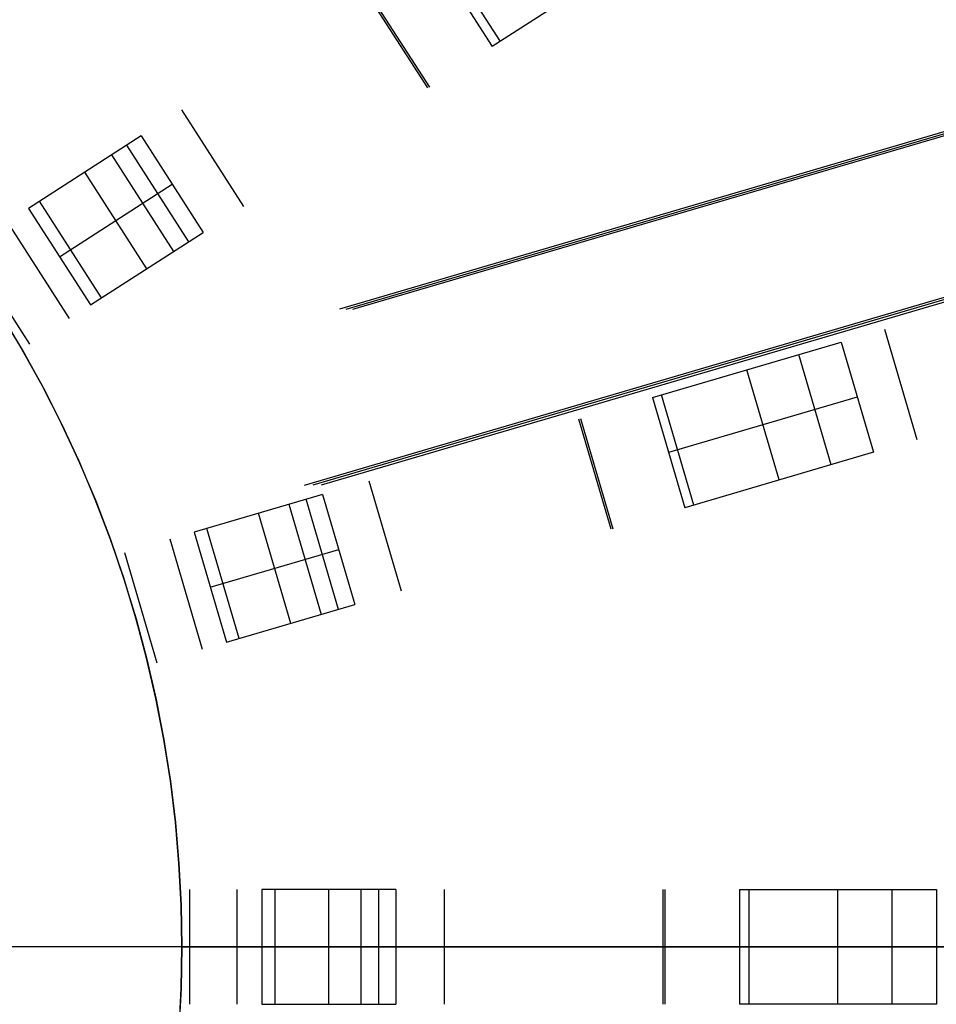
# Model space of a CAD drawing. Header units: millimetres. Extents: x 453 to 1057, y -213 to 387.
# Tile 14 of 17: x 863 to 959, y 81 to 184. Entities that reach past the tile are written whole.
import ezdxf

# ---------------------------------------------------------------- set-up
doc = ezdxf.new("R2010")
doc.units = ezdxf.units.MM

msp = doc.modelspace()

# ---------------------------------------------------------------- linework, layer by layer
at = {"extrusion": (-0.302704, 0.907452, 0.29138)}
for points in [[(-1032.23, -93.04), (-889.98, 31.21)], [(-891.46, 32.91), (-1033.71, -91.35)], [(-892.94, 34.6), (-1035.19, -89.65)]]:
    msp.add_lwpolyline(points, dxfattribs=at)
at = {"extrusion": (-4e-05, 5.75113e-06, 1)}
for points in [[(635.09, 122.22), (636.39, 126.38), (637.83, 130.49), (639.41, 134.54), (641.14, 138.54), (643, 142.47), (645, 146.34), (647.13, 150.14), (649.4, 153.85), (651.79, 157.49), (654.31, 161.04), (656.95, 164.51), (659.7, 167.87), (662.58, 171.14), (665.56, 174.31), (668.66, 177.37), (671.86, 180.33), (675.16, 183.17), (678.55, 185.89), (682.04, 188.49), (685.62, 190.97), (689.28, 193.33), (693.03, 195.55), (696.84, 197.64), (700.73, 199.6), (704.69, 201.42), (708.7, 203.11), (712.77, 204.65), (716.89, 206.05), (721.06, 207.31), (725.27, 208.42), (729.52, 209.38), (733.79, 210.19), (738.1, 210.86), (742.42, 211.37), (746.76, 211.73), (751.11, 211.95), (755.46, 212.01), (759.81, 211.92), (764.16, 211.67), (768.49, 211.28), (772.81, 210.74), (777.11, 210.04), (781.38, 209.2), (785.62, 208.21), (789.82, 207.07), (793.98, 205.78), (798.09, 204.35), (802.15, 202.78), (806.16, 201.07), (810.1, 199.22), (813.97, 197.24), (817.77, 195.12), (821.5, 192.87), (825.15, 190.49), (828.71, 187.98), (832.18, 185.35), (835.56, 182.61), (838.84, 179.75), (842.02, 176.77), (845.09, 173.69), (848.05, 170.5), (850.9, 167.21), (853.64, 163.82), (856.25, 160.34), (858.75, 156.77), (861.11, 153.12), (863.35, 149.38), (865.46, 145.57), (867.43, 141.69), (869.26, 137.74), (870.96, 133.74), (872.52, 129.67), (873.93, 125.55), (875.2, 121.39), (876.33, 117.18), (877.3, 112.94), (878.13, 108.67), (878.81, 104.37), (879.34, 100.05), (879.72, 95.71), (879.95, 91.36), (880.02, 87.01)], [(880.02, 87.01), (879.95, 82.68), (879.72, 78.36), (879.35, 74.05), (878.83, 69.75), (878.16, 65.48), (877.34, 61.23), (876.37, 57.01), (875.26, 52.83), (874.01, 48.69), (872.61, 44.59), (871.07, 40.55), (869.39, 36.56), (867.58, 32.63), (865.63, 28.77), (863.55, 24.98), (861.33, 21.26), (858.99, 17.62), (856.53, 14.06), (853.95, 10.59), (851.24, 7.21), (848.42, 3.93), (845.49, 0.75), (842.45, -2.33), (839.31, -5.3), (836.06, -8.17), (832.72, -10.91), (829.28, -13.54), (825.76, -16.05), (822.15, -18.44), (818.46, -20.7), (814.69, -22.83), (810.85, -24.83), (806.95, -26.7), (802.98, -28.42), (798.96, -30.02), (794.88, -31.47), (790.76, -32.77), (786.59, -33.94), (782.39, -34.96), (778.15, -35.83), (773.88, -36.56), (769.59, -37.14), (765.29, -37.57), (760.97, -37.85), (756.65, -37.98), (752.32, -37.96), (748, -37.79), (743.68, -37.48), (739.38, -37.01), (735.1, -36.39), (730.84, -35.63), (726.61, -34.72), (722.41, -33.66), (718.25, -32.46), (714.14, -31.12), (710.08, -29.63), (706.07, -28.01), (702.11, -26.24), (698.23, -24.34), (694.41, -22.31), (690.66, -20.15), (686.99, -17.86), (683.4, -15.44), (679.9, -12.9), (676.48, -10.24), (673.17, -7.46), (669.95, -4.57), (666.83, -1.57), (663.81, 1.53), (660.91, 4.74), (658.12, 8.05), (655.44, 11.45), (652.89, 14.94), (650.46, 18.52), (648.15, 22.18), (645.97, 25.92), (643.92, 29.73), (642, 33.61), (640.22, 37.55), (638.58, 41.56), (637.08, 45.61), (635.71, 49.72), (634.5, 53.87), (633.42, 58.06), (632.49, 62.29), (631.71, 66.55), (631.08, 70.83), (630.59, 75.13), (630.25, 79.44), (630.07, 83.76), (630.03, 88.09), (630.14, 92.42), (630.4, 96.73), (630.81, 101.04), (631.37, 105.33), (632.08, 109.6), (632.94, 113.84), (633.94, 118.05), (635.09, 122.22)]]:
    msp.add_lwpolyline(points, dxfattribs=at)
at = {"extrusion": (4e-05, -5.75113e-06, 1)}
for points in [[(880.04, 87.01), (879.96, 91.36), (879.73, 95.71), (879.36, 100.04), (878.83, 104.36), (878.15, 108.66), (877.32, 112.94), (876.34, 117.18), (875.22, 121.39), (873.95, 125.55), (872.53, 129.67), (870.97, 133.73), (869.28, 137.74), (867.44, 141.69), (865.47, 145.57), (863.36, 149.38), (861.12, 153.11), (858.76, 156.77), (856.27, 160.34), (853.65, 163.82), (850.92, 167.21), (848.07, 170.5), (845.1, 173.69), (842.03, 176.77), (838.85, 179.74), (835.57, 182.61), (832.19, 185.35), (828.72, 187.98), (825.16, 190.48), (821.51, 192.86), (817.79, 195.11), (813.99, 197.23), (810.11, 199.22), (806.17, 201.07), (802.17, 202.78), (798.11, 204.35), (793.99, 205.78), (789.84, 207.06), (785.63, 208.2), (781.39, 209.2), (777.12, 210.04), (772.83, 210.73), (768.51, 211.28), (764.17, 211.67), (759.82, 211.91), (755.47, 212.01), (751.12, 211.94), (746.77, 211.73), (742.43, 211.37), (738.11, 210.85), (733.81, 210.19), (729.53, 209.38), (725.28, 208.41), (721.08, 207.3), (716.91, 206.05), (712.78, 204.65), (708.71, 203.11), (704.7, 201.42), (700.75, 199.6), (696.86, 197.64), (693.04, 195.55), (689.3, 193.32), (685.64, 190.97), (682.06, 188.49), (678.57, 185.89), (675.17, 183.16), (671.87, 180.33), (668.67, 177.37), (665.58, 174.31), (662.59, 171.14), (659.72, 167.87), (656.96, 164.5), (654.32, 161.04), (651.8, 157.49), (649.41, 153.85), (647.15, 150.13), (645.02, 146.34), (643.02, 142.47), (641.15, 138.54), (639.43, 134.54), (637.84, 130.49), (636.4, 126.38), (635.1, 122.22)], [(635.1, 122.22), (633.95, 118.05), (632.95, 113.84), (632.1, 109.6), (631.39, 105.33), (630.83, 101.04), (630.42, 96.73), (630.15, 92.41), (630.04, 88.09), (630.08, 83.76), (630.27, 79.44), (630.6, 75.12), (631.09, 70.82), (631.72, 66.54), (632.5, 62.29), (633.43, 58.06), (634.51, 53.87), (635.73, 49.72), (637.09, 45.61), (638.59, 41.55), (640.24, 37.55), (642.02, 33.61), (643.93, 29.73), (645.98, 25.92), (648.16, 22.18), (650.47, 18.52), (652.9, 14.94), (655.46, 11.45), (658.13, 8.05), (660.92, 4.74), (663.83, 1.53), (666.84, -1.57), (669.96, -4.57), (673.18, -7.46), (676.5, -10.24), (679.91, -12.9), (683.41, -15.44), (687, -17.86), (690.67, -20.15), (694.42, -22.31), (698.24, -24.35), (702.13, -26.24), (706.08, -28.01), (710.09, -29.63), (714.15, -31.12), (718.27, -32.46), (722.42, -33.66), (726.62, -34.72), (730.85, -35.63), (735.11, -36.4), (739.39, -37.01), (743.69, -37.48), (748.01, -37.8), (752.33, -37.96), (756.66, -37.98), (760.98, -37.85), (765.3, -37.57), (769.61, -37.14), (773.9, -36.56), (778.16, -35.84), (782.4, -34.96), (786.6, -33.94), (790.77, -32.78), (794.9, -31.47), (798.97, -30.02), (803, -28.43), (806.96, -26.7), (810.87, -24.83), (814.71, -22.83), (818.47, -20.7), (822.16, -18.44), (825.77, -16.06), (829.3, -13.55), (832.73, -10.92), (836.07, -8.17), (839.32, -5.31), (842.46, -2.33), (845.5, 0.75), (848.43, 3.93), (851.25, 7.21), (853.96, 10.59), (856.54, 14.06), (859.01, 17.62), (861.35, 21.26), (863.56, 24.98), (865.64, 28.77), (867.59, 32.63), (869.41, 36.56), (871.08, 40.55), (872.62, 44.59), (874.02, 48.69), (875.27, 52.83), (876.38, 57.01), (877.35, 61.23), (878.17, 65.48), (878.84, 69.75), (879.36, 74.05), (879.74, 78.36), (879.96, 82.68), (880.04, 87.01)]]:
    msp.add_lwpolyline(points, dxfattribs=at)
at = {"extrusion": (-0.246101, 0.924042, 0.292541)}
for points in [[(-888.77, -45.18), (-962.46, -126.12)], [(-964.3, -124.45), (-890.61, -43.51)], [(-966.13, -122.78), (-892.45, -41.84)]]:
    msp.add_lwpolyline(points, dxfattribs=at)
at = {"extrusion": (-0.019786, 0.993662, -0.11065)}
for points in [[(-906.09, -490.3), (-946.57, -265.34)], [(-909.24, -490.86), (-949.72, -265.91)]]:
    msp.add_lwpolyline(points, dxfattribs=at)
for points in [[(913.32, 181.6), (906.83, 191.7)], [(929.77, 192.17), (912.48, 181.06)], [(905.99, 191.16), (912.48, 181.06)], [(905.75, 176.74), (899.26, 186.83)], [(899.41, 186.93), (905.9, 176.83)], [(880, 174.45), (886.49, 164.36)], [(875.76, 171.73), (863.99, 164.16)], [(880.76, 160.68), (874.27, 170.77)], [(875.76, 171.73), (882.25, 161.64)], [(872.67, 169.74), (879.16, 159.65)], [(876.36, 157.85), (869.88, 167.95)], [(867.23, 159.11), (879.01, 166.68)], [(871.63, 154.81), (865.15, 164.91)], [(863.99, 164.16), (870.47, 154.07)], [(868.28, 152.66), (861.79, 162.75)], [(870.47, 154.07), (882.25, 161.64)], [(857.62, 160.07), (864.11, 149.98)], [(861.24, 152.92), (863.46, 149.19), (865.56, 145.39), (867.52, 141.52), (869.34, 137.58), (871.03, 133.59), (872.57, 129.53), (873.98, 125.43), (875.24, 121.28), (876.36, 117.08), (877.33, 112.85), (878.15, 108.59), (878.83, 104.31), (879.35, 100), (879.73, 95.68), (879.95, 91.35), (880.03, 87.01), (879.95, 82.67), (879.73, 78.34)], [(953.48, 151.53), (956.86, 140.02)], [(929.22, 144.41), (948.94, 150.2)], [(948.94, 150.2), (952.32, 138.68)], [(947.89, 137.38), (944.51, 148.9)], [(942.46, 135.79), (939.08, 147.3)], [(929.22, 144.41), (932.6, 132.89)], [(933.56, 133.17), (930.17, 144.69)], [(950.63, 144.44), (930.91, 138.65)], [(924.92, 130.64), (921.54, 142.15)], [(921.71, 142.2), (925.09, 130.69)], [(952.32, 138.68), (932.6, 132.89)], [(899.57, 135.7), (902.95, 124.19)], [(894.74, 134.28), (881.31, 130.34)], [(896.42, 122.27), (893.04, 133.78)], [(894.74, 134.28), (898.12, 122.77)], [(891.21, 133.25), (894.59, 121.73)], [(891.41, 120.8), (888.03, 132.31)], [(886.01, 119.21), (882.63, 130.73)], [(881.31, 130.34), (884.69, 118.83)], [(882.19, 118.09), (878.81, 129.61)], [(874.05, 128.21), (877.43, 116.69)], [(883, 124.58), (896.43, 128.53)], [(884.69, 118.83), (898.12, 122.77)], [(880.84, 93.01), (880.84, 81.01)], [(885.8, 81.01), (885.8, 93.01)], [(902.4, 93.01), (888.4, 93.01)], [(888.4, 93.01), (888.4, 81.01)], [(889.78, 81.01), (889.78, 93.01)], [(895.4, 81.01), (895.4, 93.01)], [(898.72, 93.01), (898.72, 81.01)], [(900.63, 81.01), (900.63, 93.01)], [(902.4, 93.01), (902.4, 81.01)], [(907.44, 93.01), (907.44, 81.01)], [(930.33, 81.01), (930.33, 93.01)], [(930.51, 93.01), (930.51, 81.01)], [(938.33, 93.01), (938.33, 81.01)], [(938.33, 93.01), (958.89, 93.01)], [(939.33, 81.01), (939.33, 93.01)], [(948.61, 81.01), (948.61, 93.01)], [(954.27, 81.01), (954.27, 93.01)], [(958.89, 93.01), (958.89, 81.01)], [(978.03, 87.01), (765.03, 87.01)], [(978.03, 87.01), (765.03, 87.01)], [(880.03, 87.01), (978.03, 87.01)], [(880.03, 87.01), (978.03, 87.01)], [(888.4, 87.01), (902.4, 87.01)], [(958.89, 87.01), (938.33, 87.01)], [(888.4, 81.01), (902.4, 81.01)], [(958.89, 81.01), (938.33, 81.01)]]:
    msp.add_lwpolyline(points)
at = {"extrusion": (-0.540641, 0.841254, 5.90038e-15)}
msp.add_lwpolyline([(-865.51, -521.23), (-865.24, -521.23), (-864.97, -521.22), (-864.69, -521.19), (-864.42, -521.16), (-864.15, -521.12), (-863.88, -521.07), (-863.62, -521.01), (-863.35, -520.94), (-863.09, -520.86), (-862.83, -520.77), (-862.57, -520.67), (-862.32, -520.57), (-862.07, -520.45), (-861.83, -520.33), (-861.58, -520.2), (-861.35, -520.06), (-861.12, -519.92), (-860.89, -519.76), (-860.67, -519.6), (-860.46, -519.43), (-860.25, -519.25), (-860.04, -519.07), (-859.85, -518.88), (-859.66, -518.68), (-859.47, -518.48), (-859.3, -518.27), (-859.13, -518.05), (-858.97, -517.83), (-858.81, -517.6), (-858.67, -517.37), (-858.53, -517.14), (-858.4, -516.89), (-858.28, -516.65), (-858.17, -516.4), (-858.06, -516.15), (-857.97, -515.89), (-857.88, -515.63), (-857.8, -515.37), (-857.74, -515.1), (-857.68, -514.83), (-857.63, -514.57), (-857.59, -514.29), (-857.55, -514.02), (-857.53, -513.75), (-857.52, -513.48), (-857.52, -513.2), (-857.52, -512.93), (-857.54, -512.65), (-857.56, -512.38), (-857.59, -512.11), (-857.64, -511.84), (-857.69, -511.57)], dxfattribs=at)
at = {"extrusion": (-0.540641, 0.841254, -3.14456e-15)}
msp.add_lwpolyline([(-865.51, -521.23), (-865.24, -521.23), (-864.97, -521.22), (-864.69, -521.19), (-864.42, -521.16), (-864.15, -521.12), (-863.88, -521.07), (-863.62, -521.01), (-863.35, -520.94), (-863.09, -520.86), (-862.83, -520.77), (-862.57, -520.67), (-862.32, -520.57), (-862.07, -520.45), (-861.83, -520.33), (-861.58, -520.2), (-861.35, -520.06), (-861.12, -519.92), (-860.89, -519.76), (-860.67, -519.6), (-860.46, -519.43), (-860.25, -519.25), (-860.04, -519.07), (-859.85, -518.88), (-859.66, -518.68), (-859.47, -518.48), (-859.3, -518.27), (-859.13, -518.05), (-858.97, -517.83), (-858.81, -517.6), (-858.67, -517.37), (-858.53, -517.14), (-858.4, -516.89), (-858.28, -516.65), (-858.17, -516.4), (-858.06, -516.15), (-857.97, -515.89), (-857.88, -515.63), (-857.8, -515.37), (-857.74, -515.1), (-857.68, -514.83), (-857.63, -514.57), (-857.59, -514.29), (-857.55, -514.02), (-857.53, -513.75), (-857.52, -513.48), (-857.52, -513.2), (-857.52, -512.93), (-857.54, -512.65), (-857.56, -512.38), (-857.59, -512.11), (-857.64, -511.84), (-857.69, -511.57)], dxfattribs=at)
at = {"extrusion": (-0.167321, 0.975737, 0.141214)}
for points in [[(-1055.37, -119.25), (-909.57, 0.82)], [(-910.26, 1.66), (-1056.06, -118.41)], [(-910.95, 2.5), (-1056.75, -117.56)]]:
    msp.add_lwpolyline(points, dxfattribs=at)
at = {"extrusion": (-0.028774, 0.995785, -0.087093)}
for points in [[(-957.45, -505.1), (-1047.54, -233.59)], [(-1049.06, -234.09), (-958.98, -505.61)], [(-1050.58, -234.6), (-960.5, -506.11)]]:
    msp.add_lwpolyline(points, dxfattribs=at)
at = {"extrusion": (-0.540641, 0.841254, -1.04896e-13)}
msp.add_lwpolyline([(-834.62, -1.78), (-834.4, -1.62), (-834.18, -1.45), (-833.96, -1.3), (-833.73, -1.16), (-833.49, -1.02), (-833.25, -0.89), (-833.01, -0.77), (-832.76, -0.66), (-832.51, -0.55), (-832.26, -0.46), (-832, -0.37), (-831.74, -0.29), (-831.47, -0.23), (-831.21, -0.17), (-830.94, -0.12), (-830.67, -0.07), (-830.4, -0.04), (-830.13, -0.02), (-829.86, 0), (-829.58, 0)], dxfattribs=at)
at = {"extrusion": (-0.540641, 0.841254, -7.34382e-14)}
msp.add_lwpolyline([(-827.81, -65.6), (-827.63, -65.41), (-827.46, -65.22), (-827.29, -65.03), (-827.13, -64.82), (-826.97, -64.61), (-826.83, -64.4), (-826.68, -64.18), (-826.55, -63.96), (-826.42, -63.74), (-826.31, -63.51), (-826.19, -63.27), (-826.09, -63.03), (-825.99, -62.79), (-825.91, -62.55)], dxfattribs=at)
at = {"extrusion": (-0.048973, 0.984387, 0.169065)}
for points in [[(-864.52, -30.28), (-880.03, -82.98)], [(-883.01, -82.1), (-867.51, -29.4)], [(-886, -81.22), (-870.49, -28.52)]]:
    msp.add_lwpolyline(points, dxfattribs=at)
at = {"extrusion": (-0.540641, 0.841254, 6.47562e-15)}
msp.add_lwpolyline([(-829.58, 0), (-829.86, 0), (-830.13, -0.02), (-830.4, -0.04), (-830.67, -0.07), (-830.94, -0.12), (-831.21, -0.17), (-831.47, -0.23), (-831.74, -0.29), (-832, -0.37), (-832.26, -0.46), (-832.51, -0.55), (-832.76, -0.66), (-833.01, -0.77), (-833.25, -0.89), (-833.49, -1.02), (-833.73, -1.16), (-833.96, -1.3), (-834.18, -1.45), (-834.4, -1.62), (-834.62, -1.78)], dxfattribs=at)
at = {"extrusion": (-0.540641, 0.841254, -3.55514e-14)}
msp.add_lwpolyline([(-827.81, -65.6), (-827.63, -65.41), (-827.46, -65.22), (-827.29, -65.03), (-827.13, -64.82), (-826.97, -64.61), (-826.83, -64.4), (-826.68, -64.18), (-826.55, -63.96), (-826.42, -63.74), (-826.31, -63.51), (-826.19, -63.27), (-826.09, -63.03), (-825.99, -62.79), (-825.91, -62.55)], dxfattribs=at)
at = {"extrusion": (-0.540641, 0.841254, -4.57646e-15)}
msp.add_lwpolyline([(-815.58, 0), (-815.31, 0), (-815.03, -0.02), (-814.75, -0.04), (-814.48, -0.08), (-814.21, -0.12), (-813.94, -0.17), (-813.67, -0.23), (-813.4, -0.3), (-813.13, -0.38), (-812.87, -0.47), (-812.61, -0.57), (-812.36, -0.68), (-812.11, -0.8), (-811.86, -0.92), (-811.62, -1.05), (-811.38, -1.19), (-811.15, -1.34), (-810.92, -1.5), (-810.7, -1.67), (-810.48, -1.84), (-810.27, -2.02), (-810.07, -2.21), (-809.87, -2.4), (-809.68, -2.6), (-809.5, -2.81), (-809.32, -3.02), (-809.15, -3.24), (-808.99, -3.47), (-808.84, -3.7), (-808.69, -3.93), (-808.56, -4.17), (-808.43, -4.42), (-808.31, -4.67), (-808.2, -4.92), (-808.1, -5.18), (-808, -5.44), (-807.92, -5.7), (-807.84, -5.97), (-807.78, -6.24), (-807.72, -6.51), (-807.68, -6.78), (-807.64, -7.06), (-807.61, -7.33), (-807.59, -7.61), (-807.58, -7.89), (-807.59, -8.16), (-807.6, -8.44), (-807.62, -8.71), (-807.64, -8.99), (-807.68, -9.26), (-807.73, -9.54), (-807.79, -9.81), (-807.86, -10.08), (-807.93, -10.34), (-808.02, -10.6)], dxfattribs=at)
at = {"extrusion": (-0.540641, 0.841254, 7.63056e-14)}
msp.add_lwpolyline([(-829.58, 0), (-829.86, 0), (-830.13, -0.02), (-830.4, -0.04), (-830.67, -0.07), (-830.94, -0.12), (-831.21, -0.17), (-831.47, -0.23), (-831.74, -0.29), (-832, -0.37), (-832.26, -0.46), (-832.51, -0.55), (-832.76, -0.66), (-833.01, -0.77), (-833.25, -0.89), (-833.49, -1.02), (-833.73, -1.16), (-833.96, -1.3), (-834.18, -1.45), (-834.4, -1.62), (-834.62, -1.78)], dxfattribs=at)
at = {"extrusion": (-0.540641, 0.841254, -1.42837e-13)}
msp.add_lwpolyline([(-827.81, -65.6), (-827.63, -65.41), (-827.46, -65.22), (-827.29, -65.03), (-827.13, -64.82), (-826.97, -64.61), (-826.83, -64.4), (-826.68, -64.18), (-826.55, -63.96), (-826.42, -63.74), (-826.31, -63.51), (-826.19, -63.27), (-826.09, -63.03), (-825.99, -62.79), (-825.91, -62.55)], dxfattribs=at)
at = {"extrusion": (-0.540641, 0.841254, -5.93262e-16)}
msp.add_lwpolyline([(-808.02, -10.6), (-807.93, -10.34), (-807.86, -10.08), (-807.79, -9.81), (-807.73, -9.54), (-807.68, -9.26), (-807.64, -8.99), (-807.62, -8.71), (-807.6, -8.44), (-807.59, -8.16), (-807.58, -7.89), (-807.59, -7.61), (-807.61, -7.33), (-807.64, -7.06), (-807.68, -6.78), (-807.72, -6.51), (-807.78, -6.24), (-807.84, -5.97), (-807.92, -5.7), (-808, -5.44), (-808.1, -5.18), (-808.2, -4.92), (-808.31, -4.67), (-808.43, -4.42), (-808.56, -4.17), (-808.69, -3.93), (-808.84, -3.7), (-808.99, -3.47), (-809.15, -3.24), (-809.32, -3.02), (-809.5, -2.81), (-809.68, -2.6), (-809.87, -2.4), (-810.07, -2.21), (-810.27, -2.02), (-810.48, -1.84), (-810.7, -1.67), (-810.92, -1.5), (-811.15, -1.34), (-811.38, -1.19), (-811.62, -1.05), (-811.86, -0.92), (-812.11, -0.8), (-812.36, -0.68), (-812.61, -0.57), (-812.87, -0.47), (-813.13, -0.38), (-813.4, -0.3), (-813.67, -0.23), (-813.94, -0.17), (-814.21, -0.12), (-814.48, -0.08), (-814.75, -0.04), (-815.03, -0.02), (-815.31, 0), (-815.58, 0)], dxfattribs=at)
at = {"extrusion": (-0.137925, 0.979956, 0.143748)}
for points in [[(-902.97, -66.07), (-979.55, -144.28)], [(-980.42, -143.43), (-903.84, -65.22)], [(-981.29, -142.58), (-904.72, -64.37)]]:
    msp.add_lwpolyline(points, dxfattribs=at)
at = {"extrusion": (-0.011705, 0.998283, -0.057394)}
for points in [[(-969.06, -279.25), (-923.31, -503.19)], [(-924.94, -503.52), (-970.69, -279.58)], [(-926.56, -503.85), (-972.31, -279.91)]]:
    msp.add_lwpolyline(points, dxfattribs=at)
at = {"extrusion": (-0.540641, 0.841254, -3.42411e-15)}
msp.add_lwpolyline([(-808.02, -10.6), (-807.93, -10.34), (-807.86, -10.08), (-807.79, -9.81), (-807.73, -9.54), (-807.68, -9.26), (-807.64, -8.99), (-807.62, -8.71), (-807.6, -8.44), (-807.59, -8.16), (-807.58, -7.89), (-807.59, -7.61), (-807.61, -7.33), (-807.64, -7.06), (-807.68, -6.78), (-807.72, -6.51), (-807.78, -6.24), (-807.84, -5.97), (-807.92, -5.7), (-808, -5.44), (-808.1, -5.18), (-808.2, -4.92), (-808.31, -4.67), (-808.43, -4.42), (-808.56, -4.17), (-808.69, -3.93), (-808.84, -3.7), (-808.99, -3.47), (-809.15, -3.24), (-809.32, -3.02), (-809.5, -2.81), (-809.68, -2.6), (-809.87, -2.4), (-810.07, -2.21), (-810.27, -2.02), (-810.48, -1.84), (-810.7, -1.67), (-810.92, -1.5), (-811.15, -1.34), (-811.38, -1.19), (-811.62, -1.05), (-811.86, -0.92), (-812.11, -0.8), (-812.36, -0.68), (-812.61, -0.57), (-812.87, -0.47), (-813.13, -0.38), (-813.4, -0.3), (-813.67, -0.23), (-813.94, -0.17), (-814.21, -0.12), (-814.48, -0.08), (-814.75, -0.04), (-815.03, -0.02), (-815.31, 0), (-815.58, 0)], dxfattribs=at)
at = {"extrusion": (1, 0, 0)}
for points in [[(152.86, -51.1), (152.86, -133.31)], [(152.86, -333.58), (152.86, -504.14)], [(87.01, -159.99), (87.01, -172.01)]]:
    msp.add_lwpolyline(points, dxfattribs=at)
at = {"extrusion": (-0.281733, 0.959493, 4.37467e-15)}
msp.add_lwpolyline([(-952.82, -521.23), (-952.99, -521.23), (-953.16, -521.22), (-953.33, -521.21), (-953.5, -521.19), (-953.67, -521.16), (-953.84, -521.13), (-954.01, -521.09), (-954.18, -521.05), (-954.34, -521), (-954.5, -520.94), (-954.66, -520.88), (-954.82, -520.81), (-954.98, -520.74), (-955.13, -520.66), (-955.29, -520.58), (-955.43, -520.49), (-955.58, -520.4), (-955.72, -520.3), (-955.86, -520.2), (-955.99, -520.1), (-956.12, -519.98), (-956.25, -519.87), (-956.37, -519.75), (-956.49, -519.62), (-956.61, -519.49), (-956.72, -519.36), (-956.82, -519.23), (-956.92, -519.09), (-957.02, -518.94), (-957.11, -518.8), (-957.2, -518.65), (-957.28, -518.5), (-957.35, -518.34), (-957.42, -518.18), (-957.49, -518.02), (-957.54, -517.86)], dxfattribs=at)
at = {"extrusion": (-0.281733, 0.959493, -2.82053e-14)}
msp.add_lwpolyline([(-957.54, -517.86), (-957.49, -518.02), (-957.42, -518.18), (-957.35, -518.34), (-957.28, -518.5), (-957.2, -518.65), (-957.11, -518.8), (-957.02, -518.94), (-956.92, -519.09), (-956.82, -519.23), (-956.72, -519.36), (-956.61, -519.49), (-956.49, -519.62), (-956.37, -519.75), (-956.25, -519.87), (-956.12, -519.98), (-955.99, -520.1), (-955.86, -520.2), (-955.72, -520.3), (-955.58, -520.4), (-955.43, -520.49), (-955.29, -520.58), (-955.13, -520.66), (-954.98, -520.74), (-954.82, -520.81), (-954.66, -520.88), (-954.5, -520.94), (-954.34, -521), (-954.18, -521.05), (-954.01, -521.09), (-953.84, -521.13), (-953.67, -521.16), (-953.5, -521.19), (-953.33, -521.21), (-953.16, -521.22), (-952.99, -521.23), (-952.82, -521.23)], dxfattribs=at)
at = {"extrusion": (-0.281733, 0.959493, -2.47051e-15)}
msp.add_lwpolyline([(-924.44, -511.57), (-924.38, -511.84), (-924.34, -512.11), (-924.31, -512.38), (-924.28, -512.65), (-924.27, -512.93), (-924.26, -513.2), (-924.27, -513.48), (-924.28, -513.75), (-924.3, -514.02), (-924.33, -514.29), (-924.37, -514.57), (-924.42, -514.83), (-924.48, -515.1), (-924.55, -515.37), (-924.63, -515.63), (-924.72, -515.89), (-924.81, -516.15), (-924.92, -516.4), (-925.03, -516.65), (-925.15, -516.89), (-925.28, -517.14), (-925.42, -517.37), (-925.56, -517.6), (-925.72, -517.83), (-925.88, -518.05), (-926.05, -518.27), (-926.22, -518.48), (-926.4, -518.68), (-926.59, -518.88), (-926.79, -519.07), (-926.99, -519.25), (-927.2, -519.43), (-927.42, -519.6), (-927.64, -519.76), (-927.86, -519.92), (-928.1, -520.06), (-928.33, -520.2), (-928.57, -520.33), (-928.82, -520.45), (-929.07, -520.57), (-929.32, -520.67), (-929.58, -520.77), (-929.84, -520.86), (-930.1, -520.94), (-930.36, -521.01), (-930.63, -521.07), (-930.9, -521.12), (-931.17, -521.16), (-931.44, -521.19), (-931.72, -521.22), (-931.99, -521.23), (-932.26, -521.23)], dxfattribs=at)
at = {"extrusion": (-0.281733, 0.959493, -4.88973e-14)}
msp.add_lwpolyline([(-957.54, -517.86), (-957.49, -518.02), (-957.42, -518.18), (-957.35, -518.34), (-957.28, -518.5), (-957.2, -518.65), (-957.11, -518.8), (-957.02, -518.94), (-956.92, -519.09), (-956.82, -519.23), (-956.72, -519.36), (-956.61, -519.49), (-956.49, -519.62), (-956.37, -519.75), (-956.25, -519.87), (-956.12, -519.98), (-955.99, -520.1), (-955.86, -520.2), (-955.72, -520.3), (-955.58, -520.4), (-955.43, -520.49), (-955.29, -520.58), (-955.13, -520.66), (-954.98, -520.74), (-954.82, -520.81), (-954.66, -520.88), (-954.5, -520.94), (-954.34, -521), (-954.18, -521.05), (-954.01, -521.09), (-953.84, -521.13), (-953.67, -521.16), (-953.5, -521.19), (-953.33, -521.21), (-953.16, -521.22), (-952.99, -521.23), (-952.82, -521.23)], dxfattribs=at)
at = {"extrusion": (-0.281733, 0.959493, 1.23168e-14)}
msp.add_lwpolyline([(-932.26, -521.23), (-931.99, -521.23), (-931.72, -521.22), (-931.44, -521.19), (-931.17, -521.16), (-930.9, -521.12), (-930.63, -521.07), (-930.36, -521.01), (-930.1, -520.94), (-929.84, -520.86), (-929.58, -520.77), (-929.32, -520.67), (-929.07, -520.57), (-928.82, -520.45), (-928.57, -520.33), (-928.33, -520.2), (-928.1, -520.06), (-927.86, -519.92), (-927.64, -519.76), (-927.42, -519.6), (-927.2, -519.43), (-926.99, -519.25), (-926.79, -519.07), (-926.59, -518.88), (-926.4, -518.68), (-926.22, -518.48), (-926.05, -518.27), (-925.88, -518.05), (-925.72, -517.83), (-925.56, -517.6), (-925.42, -517.37), (-925.28, -517.14), (-925.15, -516.89), (-925.03, -516.65), (-924.92, -516.4), (-924.81, -516.15), (-924.72, -515.89), (-924.63, -515.63), (-924.55, -515.37), (-924.48, -515.1), (-924.42, -514.83), (-924.37, -514.57), (-924.33, -514.29), (-924.3, -514.02), (-924.28, -513.75), (-924.27, -513.48), (-924.26, -513.2), (-924.27, -512.93), (-924.28, -512.65), (-924.31, -512.38), (-924.34, -512.11), (-924.38, -511.84), (-924.44, -511.57)], dxfattribs=at)
at = {"extrusion": (-0.281733, 0.959493, -4.7579e-14)}
msp.add_lwpolyline([(-901.37, -1.78), (-901.15, -1.62), (-900.93, -1.45), (-900.71, -1.3), (-900.48, -1.16), (-900.24, -1.02), (-900, -0.89), (-899.76, -0.77), (-899.51, -0.66), (-899.26, -0.55), (-899, -0.46), (-898.74, -0.37), (-898.48, -0.29), (-898.22, -0.23), (-897.95, -0.17), (-897.69, -0.12), (-897.42, -0.07), (-897.15, -0.04), (-896.88, -0.02), (-896.6, 0), (-896.33, 0)], dxfattribs=at)
at = {"extrusion": (-0.281733, 0.959493, -3.43168e-14)}
msp.add_lwpolyline([(-894.56, -65.6), (-894.38, -65.41), (-894.21, -65.22), (-894.04, -65.03), (-893.88, -64.82), (-893.72, -64.61), (-893.57, -64.4), (-893.43, -64.18), (-893.3, -63.96), (-893.17, -63.74), (-893.05, -63.51), (-892.94, -63.27), (-892.84, -63.03), (-892.74, -62.79), (-892.65, -62.55)], dxfattribs=at)
at = {"extrusion": (-0.028774, 0.995785, 0.087093)}
for points in [[(-877.39, -19.53), (-894.69, -71.67)], [(-896.21, -71.16), (-878.91, -19.02)], [(-897.74, -70.66), (-880.44, -18.52)]]:
    msp.add_lwpolyline(points, dxfattribs=at)
at = {"extrusion": (-0.281733, 0.959493, 2.10194e-15)}
msp.add_lwpolyline([(-932.26, -521.23), (-931.99, -521.23), (-931.72, -521.22), (-931.44, -521.19), (-931.17, -521.16), (-930.9, -521.12), (-930.63, -521.07), (-930.36, -521.01), (-930.1, -520.94), (-929.84, -520.86), (-929.58, -520.77), (-929.32, -520.67), (-929.07, -520.57), (-928.82, -520.45), (-928.57, -520.33), (-928.33, -520.2), (-928.1, -520.06), (-927.86, -519.92), (-927.64, -519.76), (-927.42, -519.6), (-927.2, -519.43), (-926.99, -519.25), (-926.79, -519.07), (-926.59, -518.88), (-926.4, -518.68), (-926.22, -518.48), (-926.05, -518.27), (-925.88, -518.05), (-925.72, -517.83), (-925.56, -517.6), (-925.42, -517.37), (-925.28, -517.14), (-925.15, -516.89), (-925.03, -516.65), (-924.92, -516.4), (-924.81, -516.15), (-924.72, -515.89), (-924.63, -515.63), (-924.55, -515.37), (-924.48, -515.1), (-924.42, -514.83), (-924.37, -514.57), (-924.33, -514.29), (-924.3, -514.02), (-924.28, -513.75), (-924.27, -513.48), (-924.26, -513.2), (-924.27, -512.93), (-924.28, -512.65), (-924.31, -512.38), (-924.34, -512.11), (-924.38, -511.84), (-924.44, -511.57)], dxfattribs=at)
at = {"extrusion": (-0.281733, 0.959493, 4.83068e-15)}
msp.add_lwpolyline([(-882.33, 0), (-882.05, 0), (-881.78, -0.02), (-881.5, -0.04), (-881.23, -0.08), (-880.95, -0.12), (-880.68, -0.17), (-880.41, -0.23), (-880.15, -0.3), (-879.88, -0.38), (-879.62, -0.47), (-879.36, -0.57), (-879.1, -0.68), (-878.85, -0.8), (-878.61, -0.92), (-878.36, -1.05), (-878.13, -1.19), (-877.89, -1.34), (-877.67, -1.5), (-877.44, -1.67), (-877.23, -1.84), (-877.02, -2.02), (-876.81, -2.21), (-876.62, -2.4), (-876.43, -2.6), (-876.24, -2.81), (-876.07, -3.02), (-875.9, -3.24), (-875.74, -3.47), (-875.59, -3.7), (-875.44, -3.93), (-875.3, -4.17), (-875.18, -4.42), (-875.06, -4.67), (-874.95, -4.92), (-874.84, -5.18), (-874.75, -5.44), (-874.67, -5.7), (-874.59, -5.97), (-874.53, -6.24), (-874.47, -6.51), (-874.42, -6.78), (-874.39, -7.06), (-874.36, -7.33), (-874.34, -7.61), (-874.33, -7.89), (-874.33, -8.16), (-874.34, -8.44), (-874.36, -8.71), (-874.39, -8.99), (-874.43, -9.26), (-874.48, -9.54), (-874.54, -9.81), (-874.6, -10.08), (-874.68, -10.34), (-874.77, -10.6)], dxfattribs=at)
at = {"extrusion": (-0.281733, 0.959493, 3.12785e-14)}
msp.add_lwpolyline([(-896.33, 0), (-896.6, 0), (-896.88, -0.02), (-897.15, -0.04), (-897.42, -0.07), (-897.69, -0.12), (-897.95, -0.17), (-898.22, -0.23), (-898.48, -0.29), (-898.74, -0.37), (-899, -0.46), (-899.26, -0.55), (-899.51, -0.66), (-899.76, -0.77), (-900, -0.89), (-900.24, -1.02), (-900.48, -1.16), (-900.71, -1.3), (-900.93, -1.45), (-901.15, -1.62), (-901.37, -1.78)], dxfattribs=at)
at = {"extrusion": (-0.281733, 0.959493, 5.34099e-14)}
msp.add_lwpolyline([(-894.56, -65.6), (-894.38, -65.41), (-894.21, -65.22), (-894.04, -65.03), (-893.88, -64.82), (-893.72, -64.61), (-893.57, -64.4), (-893.43, -64.18), (-893.3, -63.96), (-893.17, -63.74), (-893.05, -63.51), (-892.94, -63.27), (-892.84, -63.03), (-892.74, -62.79), (-892.65, -62.55)], dxfattribs=at)
at = {"extrusion": (-0.281733, 0.959493, -4.51341e-15)}
msp.add_lwpolyline([(-874.77, -10.6), (-874.68, -10.34), (-874.6, -10.08), (-874.54, -9.81), (-874.48, -9.54), (-874.43, -9.26), (-874.39, -8.99), (-874.36, -8.71), (-874.34, -8.44), (-874.33, -8.16), (-874.33, -7.89), (-874.34, -7.61), (-874.36, -7.33), (-874.39, -7.06), (-874.42, -6.78), (-874.47, -6.51), (-874.53, -6.24), (-874.59, -5.97), (-874.67, -5.7), (-874.75, -5.44), (-874.84, -5.18), (-874.95, -4.92), (-875.06, -4.67), (-875.18, -4.42), (-875.3, -4.17), (-875.44, -3.93), (-875.59, -3.7), (-875.74, -3.47), (-875.9, -3.24), (-876.07, -3.02), (-876.24, -2.81), (-876.43, -2.6), (-876.62, -2.4), (-876.81, -2.21), (-877.02, -2.02), (-877.23, -1.84), (-877.44, -1.67), (-877.67, -1.5), (-877.89, -1.34), (-878.13, -1.19), (-878.36, -1.05), (-878.61, -0.92), (-878.85, -0.8), (-879.1, -0.68), (-879.36, -0.57), (-879.62, -0.47), (-879.88, -0.38), (-880.15, -0.3), (-880.41, -0.23), (-880.68, -0.17), (-880.95, -0.12), (-881.23, -0.08), (-881.5, -0.04), (-881.78, -0.02), (-882.05, 0), (-882.33, 0)], dxfattribs=at)
at = {"extrusion": (-0.281733, 0.959493, -3.83968e-14)}
msp.add_lwpolyline([(-896.33, 0), (-896.6, 0), (-896.88, -0.02), (-897.15, -0.04), (-897.42, -0.07), (-897.69, -0.12), (-897.95, -0.17), (-898.22, -0.23), (-898.48, -0.29), (-898.74, -0.37), (-899, -0.46), (-899.26, -0.55), (-899.51, -0.66), (-899.76, -0.77), (-900, -0.89), (-900.24, -1.02), (-900.48, -1.16), (-900.71, -1.3), (-900.93, -1.45), (-901.15, -1.62), (-901.37, -1.78)], dxfattribs=at)
at = {"extrusion": (-0.281733, 0.959493, 1.30857e-14)}
msp.add_lwpolyline([(-894.56, -65.6), (-894.38, -65.41), (-894.21, -65.22), (-894.04, -65.03), (-893.88, -64.82), (-893.72, -64.61), (-893.57, -64.4), (-893.43, -64.18), (-893.3, -63.96), (-893.17, -63.74), (-893.05, -63.51), (-892.94, -63.27), (-892.84, -63.03), (-892.74, -62.79), (-892.65, -62.55)], dxfattribs=at)
at = {"extrusion": (-0.281733, 0.959493, 1.76106e-15)}
msp.add_lwpolyline([(-874.77, -10.6), (-874.68, -10.34), (-874.6, -10.08), (-874.54, -9.81), (-874.48, -9.54), (-874.43, -9.26), (-874.39, -8.99), (-874.36, -8.71), (-874.34, -8.44), (-874.33, -8.16), (-874.33, -7.89), (-874.34, -7.61), (-874.36, -7.33), (-874.39, -7.06), (-874.42, -6.78), (-874.47, -6.51), (-874.53, -6.24), (-874.59, -5.97), (-874.67, -5.7), (-874.75, -5.44), (-874.84, -5.18), (-874.95, -4.92), (-875.06, -4.67), (-875.18, -4.42), (-875.3, -4.17), (-875.44, -3.93), (-875.59, -3.7), (-875.74, -3.47), (-875.9, -3.24), (-876.07, -3.02), (-876.24, -2.81), (-876.43, -2.6), (-876.62, -2.4), (-876.81, -2.21), (-877.02, -2.02), (-877.23, -1.84), (-877.44, -1.67), (-877.67, -1.5), (-877.89, -1.34), (-878.13, -1.19), (-878.36, -1.05), (-878.61, -0.92), (-878.85, -0.8), (-879.1, -0.68), (-879.36, -0.57), (-879.62, -0.47), (-879.88, -0.38), (-880.15, -0.3), (-880.41, -0.23), (-880.68, -0.17), (-880.95, -0.12), (-881.23, -0.08), (-881.5, -0.04), (-881.78, -0.02), (-882.05, 0), (-882.33, 0)], dxfattribs=at)
at = {"extrusion": (0, 1, 0)}
for points in [[(-888.4, 0), (-888.13, 0), (-887.85, -0.02), (-887.57, -0.04), (-887.3, -0.08), (-887.03, -0.12), (-886.75, -0.17), (-886.48, -0.23), (-886.22, -0.3), (-885.95, -0.38), (-885.69, -0.47), (-885.43, -0.57), (-885.18, -0.68), (-884.92, -0.8), (-884.68, -0.92), (-884.44, -1.05), (-884.2, -1.19), (-883.96, -1.34), (-883.74, -1.5), (-883.51, -1.67), (-883.3, -1.84), (-883.09, -2.02), (-882.89, -2.21), (-882.69, -2.4), (-882.5, -2.6), (-882.31, -2.81), (-882.14, -3.02), (-881.97, -3.24), (-881.81, -3.47), (-881.66, -3.7), (-881.51, -3.93), (-881.38, -4.17), (-881.25, -4.42), (-881.13, -4.67), (-881.02, -4.92), (-880.92, -5.18), (-880.82, -5.44), (-880.74, -5.7), (-880.66, -5.97), (-880.6, -6.24), (-880.54, -6.51), (-880.5, -6.78), (-880.46, -7.06), (-880.43, -7.33), (-880.41, -7.61), (-880.4, -7.89), (-880.4, -8.16), (-880.41, -8.44), (-880.43, -8.71), (-880.46, -8.99), (-880.5, -9.26), (-880.55, -9.54), (-880.61, -9.81), (-880.68, -10.08), (-880.75, -10.34), (-880.84, -10.6)], [(-880.84, -10.6), (-898.72, -62.55)], [(-900.63, -65.6), (-900.45, -65.41), (-900.28, -65.22), (-900.11, -65.03), (-899.95, -64.82), (-899.79, -64.61), (-899.64, -64.4), (-899.5, -64.18), (-899.37, -63.96), (-899.24, -63.74), (-899.12, -63.51), (-899.01, -63.27), (-898.91, -63.03), (-898.81, -62.79), (-898.72, -62.55)], [(-900.63, -65.6), (-978.03, -143)], [(-907.44, -1.78), (-907.22, -1.62), (-907, -1.45), (-906.78, -1.3), (-906.55, -1.16), (-906.31, -1.02), (-906.07, -0.89), (-905.83, -0.77), (-905.58, -0.66), (-905.33, -0.55), (-905.07, -0.46), (-904.82, -0.37), (-904.55, -0.29), (-904.29, -0.23), (-904.03, -0.17), (-903.76, -0.12), (-903.49, -0.07), (-903.22, -0.04), (-902.95, -0.02), (-902.68, 0), (-902.4, 0)], [(-1054.22, -120.65), (-907.44, -1.78)], [(-930.51, -511.57), (-930.46, -511.84), (-930.41, -512.11), (-930.38, -512.38), (-930.35, -512.65), (-930.34, -512.93), (-930.33, -513.2), (-930.34, -513.48), (-930.35, -513.75), (-930.37, -514.02), (-930.4, -514.29), (-930.45, -514.57), (-930.5, -514.83), (-930.55, -515.1), (-930.62, -515.37), (-930.7, -515.63), (-930.79, -515.89), (-930.88, -516.15), (-930.99, -516.4), (-931.1, -516.65), (-931.22, -516.89), (-931.35, -517.14), (-931.49, -517.37), (-931.63, -517.6), (-931.79, -517.83), (-931.95, -518.05), (-932.12, -518.27), (-932.29, -518.48), (-932.48, -518.68), (-932.67, -518.88), (-932.86, -519.07), (-933.06, -519.25), (-933.27, -519.43), (-933.49, -519.6), (-933.71, -519.76), (-933.94, -519.92), (-934.17, -520.06), (-934.4, -520.2), (-934.64, -520.33), (-934.89, -520.45), (-935.14, -520.57), (-935.39, -520.67), (-935.65, -520.77), (-935.91, -520.86), (-936.17, -520.94), (-936.43, -521.01), (-936.7, -521.07), (-936.97, -521.12), (-937.24, -521.16), (-937.51, -521.19), (-937.79, -521.22), (-938.06, -521.23), (-938.33, -521.23)], [(-978.03, -288), (-930.51, -511.57)], [(-880.84, -10.6), (-880.75, -10.34), (-880.68, -10.08), (-880.61, -9.81), (-880.55, -9.54), (-880.5, -9.26), (-880.46, -8.99), (-880.43, -8.71), (-880.41, -8.44), (-880.4, -8.16), (-880.4, -7.89), (-880.41, -7.61), (-880.43, -7.33), (-880.46, -7.06), (-880.5, -6.78), (-880.54, -6.51), (-880.6, -6.24), (-880.66, -5.97), (-880.74, -5.7), (-880.82, -5.44), (-880.92, -5.18), (-881.02, -4.92), (-881.13, -4.67), (-881.25, -4.42), (-881.38, -4.17), (-881.51, -3.93), (-881.66, -3.7), (-881.81, -3.47), (-881.97, -3.24), (-882.14, -3.02), (-882.31, -2.81), (-882.5, -2.6), (-882.69, -2.4), (-882.89, -2.21), (-883.09, -2.02), (-883.3, -1.84), (-883.51, -1.67), (-883.74, -1.5), (-883.96, -1.34), (-884.2, -1.19), (-884.44, -1.05), (-884.68, -0.92), (-884.92, -0.8), (-885.18, -0.68), (-885.43, -0.57), (-885.69, -0.47), (-885.95, -0.38), (-886.22, -0.3), (-886.48, -0.23), (-886.75, -0.17), (-887.03, -0.12), (-887.3, -0.08), (-887.57, -0.04), (-887.85, -0.02), (-888.13, 0), (-888.4, 0)], [(-898.72, -62.55), (-880.84, -10.6)], [(-900.63, -65.6), (-900.45, -65.41), (-900.28, -65.22), (-900.11, -65.03), (-899.95, -64.82), (-899.79, -64.61), (-899.64, -64.4), (-899.5, -64.18), (-899.37, -63.96), (-899.24, -63.74), (-899.12, -63.51), (-899.01, -63.27), (-898.91, -63.03), (-898.81, -62.79), (-898.72, -62.55)], [(-978.03, -143), (-900.63, -65.6)], [(-902.4, 0), (-902.68, 0), (-902.95, -0.02), (-903.22, -0.04), (-903.49, -0.07), (-903.76, -0.12), (-904.03, -0.17), (-904.29, -0.23), (-904.55, -0.29), (-904.82, -0.37), (-905.07, -0.46), (-905.33, -0.55), (-905.58, -0.66), (-905.83, -0.77), (-906.07, -0.89), (-906.31, -1.02), (-906.55, -1.16), (-906.78, -1.3), (-907, -1.45), (-907.22, -1.62), (-907.44, -1.78)], [(-907.44, -1.78), (-1054.22, -120.65)], [(-938.33, -521.23), (-938.06, -521.23), (-937.79, -521.22), (-937.51, -521.19), (-937.24, -521.16), (-936.97, -521.12), (-936.7, -521.07), (-936.43, -521.01), (-936.17, -520.94), (-935.91, -520.86), (-935.65, -520.77), (-935.39, -520.67), (-935.14, -520.57), (-934.89, -520.45), (-934.64, -520.33), (-934.4, -520.2), (-934.17, -520.06), (-933.94, -519.92), (-933.71, -519.76), (-933.49, -519.6), (-933.27, -519.43), (-933.06, -519.25), (-932.86, -519.07), (-932.67, -518.88), (-932.48, -518.68), (-932.29, -518.48), (-932.12, -518.27), (-931.95, -518.05), (-931.79, -517.83), (-931.63, -517.6), (-931.49, -517.37), (-931.35, -517.14), (-931.22, -516.89), (-931.1, -516.65), (-930.99, -516.4), (-930.88, -516.15), (-930.79, -515.89), (-930.7, -515.63), (-930.62, -515.37), (-930.55, -515.1), (-930.5, -514.83), (-930.45, -514.57), (-930.4, -514.29), (-930.37, -514.02), (-930.35, -513.75), (-930.34, -513.48), (-930.33, -513.2), (-930.34, -512.93), (-930.35, -512.65), (-930.38, -512.38), (-930.41, -512.11), (-930.46, -511.84), (-930.51, -511.57)], [(-930.51, -511.57), (-978.03, -288)], [(-963.62, -517.86), (-963.56, -518.02), (-963.49, -518.18), (-963.42, -518.34), (-963.35, -518.5), (-963.27, -518.65), (-963.18, -518.8), (-963.09, -518.94), (-962.99, -519.09), (-962.89, -519.23), (-962.79, -519.36), (-962.68, -519.49), (-962.56, -519.62), (-962.45, -519.75), (-962.32, -519.87), (-962.2, -519.98), (-962.06, -520.1), (-961.93, -520.2), (-961.79, -520.3), (-961.65, -520.4), (-961.5, -520.49), (-961.36, -520.58), (-961.21, -520.66), (-961.05, -520.74), (-960.9, -520.81), (-960.74, -520.88), (-960.58, -520.94), (-960.41, -521), (-960.25, -521.05), (-960.08, -521.09), (-959.91, -521.13), (-959.74, -521.16), (-959.57, -521.19), (-959.4, -521.21), (-959.23, -521.22), (-959.06, -521.23), (-958.89, -521.23)], [(-880.84, -10.6), (-880.75, -10.34), (-880.68, -10.08), (-880.61, -9.81), (-880.55, -9.54), (-880.5, -9.26), (-880.46, -8.99), (-880.43, -8.71), (-880.41, -8.44), (-880.4, -8.16), (-880.4, -7.89), (-880.41, -7.61), (-880.43, -7.33), (-880.46, -7.06), (-880.5, -6.78), (-880.54, -6.51), (-880.6, -6.24), (-880.66, -5.97), (-880.74, -5.7), (-880.82, -5.44), (-880.92, -5.18), (-881.02, -4.92), (-881.13, -4.67), (-881.25, -4.42), (-881.38, -4.17), (-881.51, -3.93), (-881.66, -3.7), (-881.81, -3.47), (-881.97, -3.24), (-882.14, -3.02), (-882.31, -2.81), (-882.5, -2.6), (-882.69, -2.4), (-882.89, -2.21), (-883.09, -2.02), (-883.3, -1.84), (-883.51, -1.67), (-883.74, -1.5), (-883.96, -1.34), (-884.2, -1.19), (-884.44, -1.05), (-884.68, -0.92), (-884.92, -0.8), (-885.18, -0.68), (-885.43, -0.57), (-885.69, -0.47), (-885.95, -0.38), (-886.22, -0.3), (-886.48, -0.23), (-886.75, -0.17), (-887.03, -0.12), (-887.3, -0.08), (-887.57, -0.04), (-887.85, -0.02), (-888.13, 0), (-888.4, 0)], [(-898.72, -62.55), (-880.84, -10.6)], [(-900.63, -65.6), (-900.45, -65.41), (-900.28, -65.22), (-900.11, -65.03), (-899.95, -64.82), (-899.79, -64.61), (-899.64, -64.4), (-899.5, -64.18), (-899.37, -63.96), (-899.24, -63.74), (-899.12, -63.51), (-899.01, -63.27), (-898.91, -63.03), (-898.81, -62.79), (-898.72, -62.55)], [(-978.03, -143), (-900.63, -65.6)], [(-902.4, 0), (-902.68, 0), (-902.95, -0.02), (-903.22, -0.04), (-903.49, -0.07), (-903.76, -0.12), (-904.03, -0.17), (-904.29, -0.23), (-904.55, -0.29), (-904.82, -0.37), (-905.07, -0.46), (-905.33, -0.55), (-905.58, -0.66), (-905.83, -0.77), (-906.07, -0.89), (-906.31, -1.02), (-906.55, -1.16), (-906.78, -1.3), (-907, -1.45), (-907.22, -1.62), (-907.44, -1.78)], [(-907.44, -1.78), (-1054.22, -120.65)], [(-938.33, -521.23), (-938.06, -521.23), (-937.79, -521.22), (-937.51, -521.19), (-937.24, -521.16), (-936.97, -521.12), (-936.7, -521.07), (-936.43, -521.01), (-936.17, -520.94), (-935.91, -520.86), (-935.65, -520.77), (-935.39, -520.67), (-935.14, -520.57), (-934.89, -520.45), (-934.64, -520.33), (-934.4, -520.2), (-934.17, -520.06), (-933.94, -519.92), (-933.71, -519.76), (-933.49, -519.6), (-933.27, -519.43), (-933.06, -519.25), (-932.86, -519.07), (-932.67, -518.88), (-932.48, -518.68), (-932.29, -518.48), (-932.12, -518.27), (-931.95, -518.05), (-931.79, -517.83), (-931.63, -517.6), (-931.49, -517.37), (-931.35, -517.14), (-931.22, -516.89), (-931.1, -516.65), (-930.99, -516.4), (-930.88, -516.15), (-930.79, -515.89), (-930.7, -515.63), (-930.62, -515.37), (-930.55, -515.1), (-930.5, -514.83), (-930.45, -514.57), (-930.4, -514.29), (-930.37, -514.02), (-930.35, -513.75), (-930.34, -513.48), (-930.33, -513.2), (-930.34, -512.93), (-930.35, -512.65), (-930.38, -512.38), (-930.41, -512.11), (-930.46, -511.84), (-930.51, -511.57)], [(-930.51, -511.57), (-978.03, -288)]]:
    msp.add_lwpolyline(points, dxfattribs=at)

doc.saveas('drawing.dxf')
